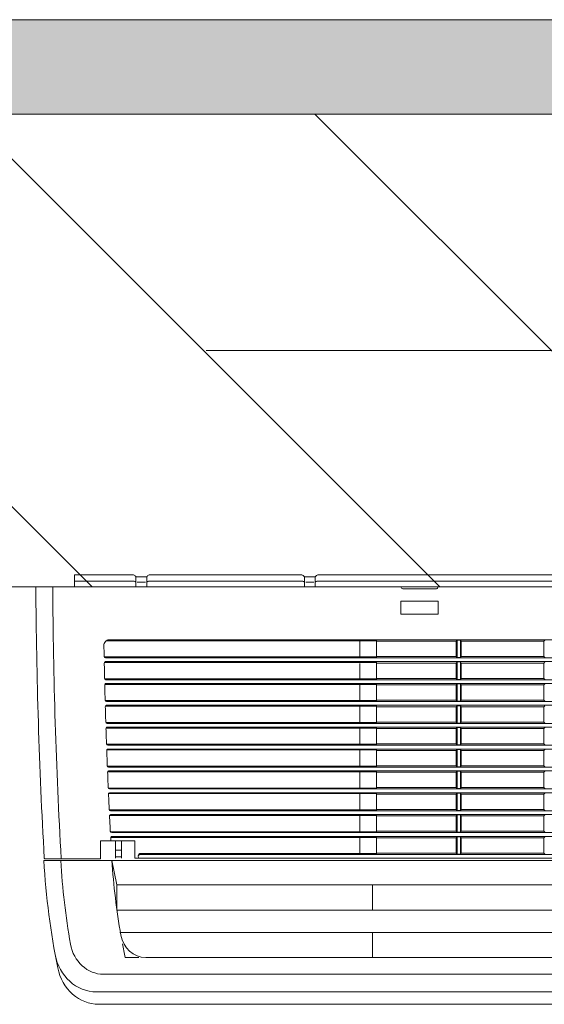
# Model space of a CAD drawing. Header units: millimetres. Extents: x -4612887 to -4536833, y -5457376 to -5415716.
# Tile 109 of 144: x -4579794 to -4579517, y -5437260 to -5436739. Entities that reach past the tile are written whole.
import ezdxf

# ---------------------------------------------------------------- set-up
doc = ezdxf.new("R2010")
doc.units = ezdxf.units.MM
doc.header["$MEASUREMENT"] = 0
doc.linetypes.add('Kropki i Kreski', pattern=[670.277762, 352.777767, -176.388884, 0, -141.111112])
for name, color, linetype, lineweight in [('is_KT-urzadzenia', 104, 'Continuous', 30), ('Osie', 8, 'Continuous', 18), ('Ścianki systemowe', 8, 'Continuous', 18), ('Ściany wewnętrzne', 7, 'Continuous', 18)]:
    doc.layers.add(name, color=color, linetype=linetype, lineweight=lineweight)

msp = doc.modelspace()

# ---------------------------------------------------------------- hatches: boundary and pattern name
at = {"layer": 'Ścianki systemowe', "linetype": 'Continuous'}
msp.add_hatch(color=8, dxfattribs=at).paths.add_polyline_path([(-4575200.69, -5436789.1), (-4575250.69, -5436739.1), (-4580875.69, -5436739.1), (-4580875.69, -5436789.1)])
at = {"layer": 'Ściany wewnętrzne', "linetype": 'Continuous'}
h = msp.add_hatch(dxfattribs=at)
h.set_pattern_fill('CEGŁA_ZWYKŁA__2_', color=8, style=0, pattern_type=2)
h.set_pattern_definition([(315, (-4559356.9, -5416807.61), (91.9239, 91.9239), [])])
h.paths.add_polyline_path([(-4575200.69, -5437039.1), (-4575200.69, -5436789.1), (-4580875.69, -5436789.1), (-4580875.69, -5437039.1)])

# ---------------------------------------------------------------- linework, layer by layer
at = {"layer": 'is_KT-urzadzenia', "linetype": 'Continuous', "lineweight": 9}
for p, q in [((-4579734.17, -5437032.68), (-4579764.95, -5437032.68)), ((-4579764.95, -5437039.1), (-4579764.95, -5437032.68)), ((-4579645.08, -5437032.68), (-4579725.01, -5437032.68)), ((-4578976.79, -5437032.68), (-4579635.93, -5437032.68)), ((-4579733.75, -5437036.11), (-4579764.95, -5437036.11)), ((-4579732.44, -5437036.6), (-4579732.96, -5437036.31)), ((-4579732.8, -5437033.39), (-4579732.71, -5437033.51)), ((-4579732.44, -5437039.1), (-4579732.44, -5437033.87)), ((-4579727.16, -5437033.87), (-4579732.02, -5437033.87)), ((-4579727.44, -5437036.6), (-4579731.74, -5437036.6)), ((-4579726.74, -5437039.1), (-4579726.74, -5437033.87)), ((-4579726.22, -5437036.31), (-4579726.74, -5437036.6)), ((-4579726.38, -5437033.39), (-4579726.47, -5437033.51)), ((-4579644.67, -5437036.11), (-4579725.43, -5437036.11)), ((-4579643.36, -5437036.6), (-4579643.88, -5437036.31)), ((-4579643.72, -5437033.39), (-4579643.63, -5437033.51)), ((-4579643.36, -5437039.1), (-4579643.36, -5437033.87)), ((-4579638.08, -5437033.87), (-4579642.94, -5437033.87)), ((-4579638.36, -5437036.6), (-4579642.66, -5437036.6)), ((-4579637.66, -5437039.1), (-4579637.66, -5437033.87)), ((-4579637.14, -5437036.31), (-4579637.66, -5437036.6)), ((-4579637.3, -5437033.39), (-4579637.39, -5437033.51)), ((-4578976.37, -5437036.11), (-4579636.35, -5437036.11)), ((-4579785.35, -5437039.1), (-4579592.33, -5437039.1)), ((-4579591.44, -5437040.09), (-4579573.62, -5437040.09)), ((-4579572.73, -5437039.1), (-4579240.19, -5437039.1)), ((-4579592.33, -5437046.6), (-4579572.73, -5437046.6)), ((-4579592.33, -5437053.52), (-4579592.33, -5437046.6)), ((-4579572.73, -5437053.52), (-4579572.73, -5437046.6)), ((-4579592.33, -5437053.52), (-4579572.73, -5437053.52)), ((-4579605.2, -5437067.6), (-4579748.22, -5437067.6)), ((-4578826.3, -5437067.09), (-4579746.73, -5437067.09)), ((-4579614.11, -5437076.16), (-4579614.11, -5437067.6)), ((-4579605.2, -5437076.67), (-4579605.2, -5437067.09)), ((-4579605.2, -5437067.83), (-4579563.11, -5437067.83)), ((-4579563.11, -5437067.83), (-4579562.66, -5437067.28)), ((-4579563.11, -5437075.93), (-4579563.11, -5437067.83)), ((-4579562.66, -5437076.49), (-4579562.66, -5437067.28)), ((-4579560.88, -5437067.28), (-4579562.66, -5437067.28)), ((-4579562.66, -5437067.28), (-4579560.88, -5437067.28)), ((-4579560.88, -5437076.49), (-4579560.88, -5437067.28)), ((-4579560.44, -5437067.83), (-4579560.88, -5437067.28)), ((-4579560.44, -5437075.93), (-4579560.44, -5437067.83)), ((-4579516.79, -5437067.83), (-4579560.44, -5437067.83)), ((-4579516.34, -5437067.28), (-4579516.79, -5437067.83)), ((-4579516.79, -5437067.83), (-4579516.79, -5437075.93)), ((-4579605.2, -5437076.16), (-4579749.25, -5437076.16)), ((-4579605.2, -5437079.16), (-4579749.23, -5437079.16)), ((-4578824.45, -5437076.67), (-4579748.58, -5437076.67)), ((-4578824.51, -5437078.65), (-4579748.51, -5437078.65)), ((-4579614.11, -5437087.72), (-4579614.11, -5437079.68)), ((-4579605.2, -5437075.93), (-4579563.11, -5437075.93)), ((-4579605.2, -5437088.22), (-4579605.2, -5437078.65)), ((-4579605.2, -5437079.39), (-4579563.11, -5437079.39)), ((-4579563.11, -5437075.93), (-4579562.66, -5437076.49)), ((-4579563.11, -5437079.39), (-4579562.66, -5437078.83)), ((-4579563.11, -5437087.48), (-4579563.11, -5437079.39)), ((-4579560.88, -5437076.49), (-4579562.66, -5437076.49)), ((-4579562.66, -5437076.49), (-4579560.88, -5437076.49)), ((-4579560.88, -5437078.83), (-4579562.66, -5437078.83)), ((-4579562.66, -5437088.04), (-4579562.66, -5437078.83)), ((-4579562.66, -5437078.83), (-4579560.88, -5437078.83)), ((-4579560.44, -5437075.93), (-4579560.88, -5437076.49)), ((-4579560.44, -5437079.39), (-4579560.88, -5437078.83)), ((-4579560.88, -5437088.04), (-4579560.88, -5437078.83)), ((-4579516.79, -5437075.93), (-4579560.44, -5437075.93)), ((-4579560.44, -5437087.48), (-4579560.44, -5437079.39)), ((-4579516.79, -5437079.39), (-4579560.44, -5437079.39)), ((-4579516.34, -5437076.49), (-4579516.79, -5437075.93)), ((-4579516.34, -5437078.83), (-4579516.79, -5437079.39)), ((-4579516.79, -5437079.39), (-4579516.79, -5437087.48)), ((-4579605.2, -5437087.72), (-4579749.04, -5437087.72)), ((-4578824.69, -5437088.22), (-4579748.34, -5437088.22)), ((-4578824.77, -5437090.2), (-4579748.25, -5437090.2)), ((-4579605.2, -5437087.48), (-4579563.11, -5437087.48)), ((-4579605.2, -5437099.78), (-4579605.2, -5437090.2)), ((-4579563.11, -5437087.48), (-4579562.66, -5437088.04)), ((-4579563.11, -5437090.94), (-4579562.66, -5437090.38)), ((-4579560.88, -5437088.04), (-4579562.66, -5437088.04)), ((-4579562.66, -5437088.04), (-4579560.88, -5437088.04)), ((-4579562.66, -5437099.59), (-4579562.66, -5437090.38)), ((-4579560.88, -5437090.38), (-4579562.66, -5437090.38)), ((-4579562.66, -5437090.38), (-4579560.88, -5437090.38)), ((-4579560.44, -5437087.48), (-4579560.88, -5437088.04)), ((-4579560.88, -5437099.59), (-4579560.88, -5437090.38)), ((-4579560.44, -5437090.94), (-4579560.88, -5437090.38)), ((-4579516.79, -5437087.48), (-4579560.44, -5437087.48)), ((-4579516.34, -5437088.04), (-4579516.79, -5437087.48)), ((-4579516.34, -5437090.38), (-4579516.79, -5437090.94)), ((-4579605.2, -5437090.71), (-4579748.97, -5437090.71)), ((-4579614.11, -5437099.27), (-4579614.11, -5437090.71)), ((-4579605.2, -5437090.94), (-4579563.11, -5437090.94)), ((-4579563.11, -5437099.04), (-4579563.11, -5437090.94)), ((-4579560.44, -5437099.04), (-4579560.44, -5437090.94)), ((-4579516.79, -5437090.94), (-4579560.44, -5437090.94)), ((-4579516.79, -5437090.94), (-4579516.79, -5437099.04)), ((-4579605.2, -5437099.27), (-4579748.75, -5437099.27)), ((-4578824.98, -5437099.78), (-4579748.05, -5437099.78)), ((-4579605.2, -5437099.04), (-4579563.11, -5437099.04)), ((-4579563.11, -5437099.04), (-4579562.66, -5437099.59)), ((-4579560.88, -5437099.59), (-4579562.66, -5437099.59)), ((-4579562.66, -5437099.59), (-4579560.88, -5437099.59)), ((-4579560.44, -5437099.04), (-4579560.88, -5437099.59)), ((-4579516.79, -5437099.04), (-4579560.44, -5437099.04)), ((-4579516.34, -5437099.59), (-4579516.79, -5437099.04)), ((-4579605.2, -5437102.26), (-4579748.67, -5437102.26)), ((-4578825.08, -5437101.75), (-4579747.95, -5437101.75)), ((-4579614.11, -5437110.82), (-4579614.11, -5437102.26)), ((-4579605.2, -5437111.33), (-4579605.2, -5437101.75)), ((-4579605.2, -5437102.49), (-4579563.11, -5437102.49)), ((-4579563.11, -5437102.49), (-4579562.66, -5437101.94)), ((-4579563.11, -5437110.59), (-4579563.11, -5437102.49)), ((-4579560.88, -5437101.94), (-4579562.66, -5437101.94)), ((-4579562.66, -5437111.15), (-4579562.66, -5437101.94)), ((-4579562.66, -5437101.94), (-4579560.88, -5437101.94)), ((-4579560.44, -5437102.49), (-4579560.88, -5437101.94)), ((-4579560.88, -5437111.15), (-4579560.88, -5437101.94)), ((-4579560.44, -5437110.59), (-4579560.44, -5437102.49)), ((-4579516.79, -5437102.49), (-4579560.44, -5437102.49)), ((-4579516.34, -5437101.94), (-4579516.79, -5437102.49)), ((-4579516.79, -5437102.49), (-4579516.79, -5437110.59)), ((-4579605.2, -5437110.82), (-4579748.41, -5437110.82)), ((-4579605.2, -5437110.59), (-4579563.11, -5437110.59)), ((-4579563.11, -5437110.59), (-4579562.66, -5437111.15)), ((-4579560.88, -5437111.15), (-4579562.66, -5437111.15)), ((-4579562.66, -5437111.15), (-4579560.88, -5437111.15)), ((-4579560.44, -5437110.59), (-4579560.88, -5437111.15)), ((-4579516.79, -5437110.59), (-4579560.44, -5437110.59)), ((-4579516.34, -5437111.15), (-4579516.79, -5437110.59)), ((-4579605.2, -5437113.81), (-4579748.32, -5437113.81)), ((-4578825.32, -5437111.33), (-4579747.71, -5437111.33)), ((-4578825.43, -5437113.31), (-4579747.6, -5437113.31)), ((-4579614.11, -5437122.37), (-4579614.11, -5437113.81)), ((-4579605.2, -5437122.88), (-4579605.2, -5437113.31)), ((-4579605.2, -5437114.05), (-4579563.11, -5437114.05)), ((-4579563.11, -5437114.05), (-4579562.66, -5437113.49)), ((-4579563.11, -5437122.14), (-4579563.11, -5437114.05)), ((-4579560.88, -5437113.49), (-4579562.66, -5437113.49)), ((-4579562.66, -5437122.7), (-4579562.66, -5437113.49)), ((-4579562.66, -5437113.49), (-4579560.88, -5437113.49)), ((-4579560.44, -5437114.05), (-4579560.88, -5437113.49)), ((-4579560.88, -5437122.7), (-4579560.88, -5437113.49)), ((-4579560.44, -5437122.14), (-4579560.44, -5437114.05)), ((-4579516.79, -5437114.05), (-4579560.44, -5437114.05)), ((-4579516.34, -5437113.49), (-4579516.79, -5437114.05)), ((-4579516.79, -5437114.05), (-4579516.79, -5437122.14)), ((-4579605.2, -5437122.37), (-4579748.03, -5437122.37)), ((-4579605.2, -5437125.37), (-4579747.92, -5437125.37)), ((-4578825.7, -5437122.88), (-4579747.32, -5437122.88)), ((-4578825.83, -5437124.86), (-4579747.19, -5437124.86)), ((-4579614.11, -5437133.93), (-4579614.11, -5437125.37)), ((-4579605.2, -5437122.14), (-4579563.11, -5437122.14)), ((-4579605.2, -5437134.44), (-4579605.2, -5437124.86)), ((-4579605.2, -5437125.6), (-4579563.11, -5437125.6)), ((-4579563.11, -5437122.14), (-4579562.66, -5437122.7)), ((-4579563.11, -5437125.6), (-4579562.66, -5437125.04)), ((-4579563.11, -5437133.7), (-4579563.11, -5437125.6)), ((-4579560.88, -5437122.7), (-4579562.66, -5437122.7)), ((-4579562.66, -5437122.7), (-4579560.88, -5437122.7)), ((-4579562.66, -5437134.25), (-4579562.66, -5437125.04)), ((-4579560.88, -5437125.04), (-4579562.66, -5437125.04)), ((-4579562.66, -5437125.04), (-4579560.88, -5437125.04)), ((-4579560.44, -5437122.14), (-4579560.88, -5437122.7)), ((-4579560.88, -5437134.25), (-4579560.88, -5437125.04)), ((-4579560.44, -5437125.6), (-4579560.88, -5437125.04)), ((-4579516.79, -5437122.14), (-4579560.44, -5437122.14)), ((-4579560.44, -5437133.7), (-4579560.44, -5437125.6)), ((-4579516.79, -5437125.6), (-4579560.44, -5437125.6)), ((-4579516.34, -5437122.7), (-4579516.79, -5437122.14)), ((-4579516.34, -5437125.04), (-4579516.79, -5437125.6)), ((-4579516.79, -5437125.6), (-4579516.79, -5437133.7)), ((-4579605.2, -5437133.93), (-4579747.59, -5437133.93)), ((-4579605.2, -5437136.92), (-4579747.47, -5437136.92)), ((-4578826.14, -5437134.44), (-4579746.89, -5437134.44)), ((-4578826.28, -5437136.41), (-4579746.75, -5437136.41)), ((-4579614.11, -5437145.48), (-4579614.11, -5437136.92)), ((-4579605.2, -5437133.7), (-4579563.11, -5437133.7)), ((-4579605.2, -5437145.99), (-4579605.2, -5437136.41)), ((-4579605.2, -5437137.15), (-4579563.11, -5437137.15)), ((-4579563.11, -5437133.7), (-4579562.66, -5437134.25)), ((-4579563.11, -5437137.15), (-4579562.66, -5437136.6)), ((-4579563.11, -5437145.25), (-4579563.11, -5437137.15)), ((-4579560.88, -5437134.25), (-4579562.66, -5437134.25)), ((-4579562.66, -5437134.25), (-4579560.88, -5437134.25)), ((-4579560.88, -5437136.6), (-4579562.66, -5437136.6)), ((-4579562.66, -5437145.8), (-4579562.66, -5437136.6)), ((-4579562.66, -5437136.6), (-4579560.88, -5437136.6)), ((-4579560.44, -5437133.7), (-4579560.88, -5437134.25)), ((-4579560.44, -5437137.15), (-4579560.88, -5437136.6)), ((-4579560.88, -5437145.8), (-4579560.88, -5437136.6)), ((-4579516.79, -5437133.7), (-4579560.44, -5437133.7)), ((-4579560.44, -5437145.25), (-4579560.44, -5437137.15)), ((-4579516.79, -5437137.15), (-4579560.44, -5437137.15)), ((-4579516.34, -5437134.25), (-4579516.79, -5437133.7)), ((-4579516.34, -5437136.6), (-4579516.79, -5437137.15)), ((-4579516.79, -5437137.15), (-4579516.79, -5437145.25)), ((-4579605.2, -5437145.48), (-4579747.11, -5437145.48)), ((-4578826.62, -5437145.99), (-4579746.41, -5437145.99)), ((-4579605.2, -5437145.25), (-4579563.11, -5437145.25)), ((-4579563.11, -5437145.25), (-4579562.66, -5437145.8)), ((-4579560.88, -5437145.8), (-4579562.66, -5437145.8)), ((-4579562.66, -5437145.8), (-4579560.88, -5437145.8)), ((-4579560.44, -5437145.25), (-4579560.88, -5437145.8)), ((-4579516.79, -5437145.25), (-4579560.44, -5437145.25)), ((-4579516.34, -5437145.8), (-4579516.79, -5437145.25)), ((-4579605.2, -5437148.47), (-4579746.98, -5437148.47)), ((-4578826.78, -5437147.96), (-4579746.25, -5437147.96)), ((-4579614.11, -5437157.03), (-4579614.11, -5437148.47)), ((-4579605.2, -5437157.54), (-4579605.2, -5437147.96)), ((-4579605.2, -5437148.7), (-4579563.11, -5437148.7)), ((-4579563.11, -5437148.7), (-4579562.66, -5437148.15)), ((-4579563.11, -5437156.8), (-4579563.11, -5437148.7)), ((-4579562.66, -5437157.36), (-4579562.66, -5437148.15)), ((-4579560.88, -5437148.15), (-4579562.66, -5437148.15)), ((-4579562.66, -5437148.15), (-4579560.88, -5437148.15)), ((-4579560.88, -5437157.36), (-4579560.88, -5437148.15)), ((-4579560.44, -5437148.7), (-4579560.88, -5437148.15)), ((-4579560.44, -5437156.8), (-4579560.44, -5437148.7)), ((-4579516.79, -5437148.7), (-4579560.44, -5437148.7)), ((-4579516.34, -5437148.15), (-4579516.79, -5437148.7)), ((-4579516.79, -5437148.7), (-4579516.79, -5437156.8)), ((-4579605.2, -5437157.03), (-4579746.58, -5437157.03)), ((-4578827.15, -5437157.54), (-4579745.88, -5437157.54)), ((-4579605.2, -5437156.8), (-4579563.11, -5437156.8)), ((-4579563.11, -5437156.8), (-4579562.66, -5437157.36)), ((-4579560.88, -5437157.36), (-4579562.66, -5437157.36)), ((-4579562.66, -5437157.36), (-4579560.88, -5437157.36)), ((-4579560.44, -5437156.8), (-4579560.88, -5437157.36)), ((-4579516.79, -5437156.8), (-4579560.44, -5437156.8)), ((-4579516.34, -5437157.36), (-4579516.79, -5437156.8)), ((-4579605.2, -5437160.03), (-4579746.43, -5437160.03)), ((-4578827.32, -5437159.52), (-4579745.71, -5437159.52)), ((-4579614.11, -5437168.59), (-4579614.11, -5437160.03)), ((-4579605.2, -5437169.1), (-4579605.2, -5437159.52)), ((-4579605.2, -5437160.26), (-4579563.11, -5437160.26)), ((-4579563.11, -5437160.26), (-4579562.66, -5437159.7)), ((-4579563.11, -5437168.36), (-4579563.11, -5437160.26)), ((-4579560.88, -5437159.7), (-4579562.66, -5437159.7)), ((-4579562.66, -5437168.91), (-4579562.66, -5437159.7)), ((-4579562.66, -5437159.7), (-4579560.88, -5437159.7)), ((-4579560.44, -5437160.26), (-4579560.88, -5437159.7)), ((-4579560.88, -5437168.91), (-4579560.88, -5437159.7)), ((-4579560.44, -5437168.36), (-4579560.44, -5437160.26)), ((-4579516.79, -5437160.26), (-4579560.44, -5437160.26)), ((-4579516.34, -5437159.7), (-4579516.79, -5437160.26)), ((-4579516.79, -5437160.26), (-4579516.79, -5437168.36)), ((-4579605.2, -5437168.36), (-4579563.11, -5437168.36)), ((-4579563.11, -5437168.36), (-4579562.66, -5437168.91)), ((-4579560.44, -5437168.36), (-4579560.88, -5437168.91)), ((-4579516.79, -5437168.36), (-4579560.44, -5437168.36)), ((-4579516.34, -5437168.91), (-4579516.79, -5437168.36)), ((-4579751.29, -5437173.49), (-4579733.03, -5437173.49)), ((-4579751.29, -5437182.87), (-4579751.29, -5437173.49)), ((-4579605.2, -5437168.59), (-4579746, -5437168.59)), ((-4579605.2, -5437171.58), (-4579745.84, -5437171.58)), ((-4578827.73, -5437169.1), (-4579745.3, -5437169.1)), ((-4578827.91, -5437171.07), (-4579745.11, -5437171.07)), ((-4579743.28, -5437182.62), (-4579743.28, -5437173.49)), ((-4579740.16, -5437182.62), (-4579740.16, -5437173.49)), ((-4579733.03, -5437182.62), (-4579733.03, -5437173.49)), ((-4579614.11, -5437180.14), (-4579614.11, -5437171.58)), ((-4579605.2, -5437180.65), (-4579605.2, -5437171.07)), ((-4579605.2, -5437171.81), (-4579563.11, -5437171.81)), ((-4579563.11, -5437171.81), (-4579562.66, -5437171.26)), ((-4579563.11, -5437179.91), (-4579563.11, -5437171.81)), ((-4579560.88, -5437168.91), (-4579562.66, -5437168.91)), ((-4579562.66, -5437168.91), (-4579560.88, -5437168.91)), ((-4579560.88, -5437171.26), (-4579562.66, -5437171.26)), ((-4579562.66, -5437180.46), (-4579562.66, -5437171.26)), ((-4579562.66, -5437171.26), (-4579560.88, -5437171.26)), ((-4579560.44, -5437171.81), (-4579560.88, -5437171.26)), ((-4579560.88, -5437180.46), (-4579560.88, -5437171.26)), ((-4579560.44, -5437179.91), (-4579560.44, -5437171.81)), ((-4579516.79, -5437171.81), (-4579560.44, -5437171.81)), ((-4579516.34, -5437171.26), (-4579516.79, -5437171.81)), ((-4579516.79, -5437171.81), (-4579516.79, -5437179.91)), ((-4579743.28, -5437178.43), (-4579740.16, -5437178.43)), ((-4578791.89, -5437183.86), (-4579781.13, -5437183.86)), ((-4579751.29, -5437182.87), (-4579780.67, -5437182.87)), ((-4579742.51, -5437196.69), (-4579745.15, -5437183.86)), ((-4579743.28, -5437181.88), (-4579740.16, -5437181.88)), ((-4578839.99, -5437182.62), (-4579733.03, -5437182.62)), ((-4579731.25, -5437181.64), (-4579731.25, -5437181.13)), ((-4579605.2, -5437180.14), (-4579730.36, -5437180.14)), ((-4578842.67, -5437180.65), (-4579730.36, -5437180.65)), ((-4579605.2, -5437179.91), (-4579563.11, -5437179.91)), ((-4579563.11, -5437179.91), (-4579562.66, -5437180.46)), ((-4579560.88, -5437180.46), (-4579562.66, -5437180.46)), ((-4579562.66, -5437180.46), (-4579560.88, -5437180.46)), ((-4579560.44, -5437179.91), (-4579560.88, -5437180.46)), ((-4579516.79, -5437179.91), (-4579560.44, -5437179.91)), ((-4579516.34, -5437180.46), (-4579516.79, -5437179.91)), ((-4579742.51, -5437210.02), (-4579742.51, -5437196.69)), ((-4579742.51, -5437196.69), (-4578830.51, -5437196.69)), ((-4579607.43, -5437210.02), (-4579607.43, -5437196.69)), ((-4579742.7, -5437210.02), (-4578830.51, -5437210.02)), ((-4579740.92, -5437221.87), (-4578832.36, -5437221.87)), ((-4579607.43, -5437235.2), (-4579607.43, -5437221.87)), ((-4579738.09, -5437235.2), (-4579730.96, -5437235.2)), ((-4579727.31, -5437235.2), (-4578845.71, -5437235.2)), ((-4579749.59, -5437244.01), (-4578823.44, -5437244.01)), ((-4579753.35, -5437253.3), (-4578819.68, -5437253.3)), ((-4579752.07, -5437259.89), (-4578820.95, -5437259.89))]:
    msp.add_line(p, q, dxfattribs=at)
at = {"layer": 'is_KT-urzadzenia', "linetype": 'Continuous', "lineweight": 9, "extrusion": (0, 0, -1)}
for centre, major_axis, ratio, start_param, end_param in [((-4579734.17, -5437034.66), (0, 1.97), 0.902143, 0.00001, 0.876068), ((-4579725.01, -5437034.66), (0, 1.97), 0.902143, -0.876043, 0.000015), ((-4579645.08, -5437034.66), (0, 1.97), 0.902143, 0.00001, 0.876068), ((-4579635.93, -5437034.66), (0, 1.97), 0.902143, -0.876043, 0.000015), ((-4579733.75, -5437038.08), (0, 1.97), 0.902143, 0, 0.46129), ((-4579732.02, -5437032.88), (0, 0.987), 0.902143, 3.141608, 4.017666), ((-4579727.16, -5437032.88), (0, 0.988), 0.902143, 2.265569, 3.141627), ((-4579725.43, -5437038.08), (0, 1.98), 0.902143, -0.461265, 0.000025), ((-4579644.67, -5437038.08), (0, 1.97), 0.902143, 0, 0.46129), ((-4579642.94, -5437032.88), (0, 0.987), 0.902143, 3.141608, 4.017666), ((-4579638.08, -5437032.88), (0, 0.988), 0.902143, 2.265569, 3.141627), ((-4579636.35, -5437038.08), (0, 1.98), 0.902143, -0.461265, 0.000025), ((-4577469.32, -5437022.78), (0, 2567.34), 0.902143, 4.6501, 4.706032), ((-4577469.32, -5437022.78), (0, 2557.46), 0.902143, 4.64975, 4.706007), ((-4579591.44, -5437039.1), (0, 0.987), 0.902143, 3.141593, 4.712389), ((-4579573.62, -5437039.1), (0, 0.987), 0.902143, 1.570796, 3.141593), ((-4579746.73, -5437070.06), (0, 2.96), 0.902143, 4.693668, 6.28319), ((-4577469.32, -5437022.77), (0, 2527.84), 0.902143, 4.691368, 4.693658), ((-4579748.58, -5437075.88), (0, 0.79), 0.902143, 3.141608, 4.691389), ((-4579748.51, -5437079.44), (0, 0.79), 0.902143, 4.689965, 6.283184), ((-4577469.32, -5437022.76), (0, 2527.84), 0.902143, 4.686793, 4.689959), ((-4579748.34, -5437087.43), (0, 0.79), 0.902143, 3.141616, 4.686823), ((-4579748.25, -5437090.99), (0, 0.79), 0.902143, 4.68539, 6.283182), ((-4577469.32, -5437022.79), (0, 2527.84), 0.902143, 4.68223, 4.685396), ((-4579748.05, -5437098.99), (0, 0.79), 0.902143, 3.141613, 4.682247), ((-4579747.95, -5437102.54), (0, 0.79), 0.902143, 4.68082, 6.283185), ((-4577469.32, -5437022.78), (0, 2527.84), 0.902143, 4.677655, 4.680822), ((-4579747.71, -5437110.54), (0, 0.79), 0.902143, 3.141606, 4.677666), ((-4579747.6, -5437114.1), (0, 0.79), 0.902143, 4.676196, 6.283136), ((-4577469.32, -5437022.79), (0, 2527.84), 0.902143, 4.673082, 4.676249), ((-4579747.32, -5437122.09), (0, 0.79), 0.902143, 3.141582, 4.673067), ((-4579747.19, -5437125.65), (0, 0.79), 0.902143, 4.671645, 6.28316), ((-4577469.32, -5437022.8), (0, 2527.84), 0.902143, 4.66851, 4.671678), ((-4579746.89, -5437133.65), (0, 0.79), 0.902143, 3.141547, 4.668457), ((-4579746.75, -5437137.2), (0, 0.79), 0.902143, 4.667109, 6.2832), ((-4577469.32, -5437022.78), (0, 2527.84), 0.902143, 4.663928, 4.667096), ((-4579746.41, -5437145.2), (0, 0.79), 0.902143, 3.141565, 4.663898), ((-4579746.25, -5437148.75), (0, 0.79), 0.902143, 4.662514, 6.283182), ((-4577469.32, -5437022.78), (0, 2527.84), 0.902143, 4.659347, 4.662517), ((-4579745.88, -5437156.75), (0, 0.79), 0.902143, 3.141579, 4.659334), ((-4579745.71, -5437160.31), (0, 0.79), 0.902143, 4.657929, 6.283175), ((-4577469.32, -5437022.78), (0, 2527.84), 0.902143, 4.654769, 4.657939), ((-4579745.3, -5437168.31), (0, 0.79), 0.902143, 3.141638, 4.654815), ((-4579745.11, -5437171.86), (0, 0.79), 0.902143, 4.653353, 6.283179), ((-4577469.33, -5437022.66), (0, 2527.85), 0.90214, 4.652689, 4.653316), ((-4579456.01, -5437161.2), (0, 361.11), 0.902143, 4.490601, 4.649605), ((-4579780.67, -5437182.57), (0, 0.296), 0.902143, 3.141631, 4.650138), ((-4579456.01, -5437161.2), (0, 351.23), 0.902143, 4.520981, 4.647838), ((-4579455.74, -5437161.2), (0, 321.61), 0.902143, 4.518236, 4.641882), ((-4579730.36, -5437181.64), (0, 0.987), 0.902143, 3.141593, 6.283185), ((-4579730.36, -5437181.13), (0, 0.987), 0.902143, -1.570796, 0), ((-4579727.31, -5437220.39), (0, 14.81), 0.902143, 3.141592, 4.518237), ((-4579749.59, -5437224.26), (0, 19.75), 0.902143, 3.141591, 4.52098), ((-4579455.74, -5437161.2), (0, 321.61), 0.902143, 4.480205, 4.503575), ((-4579753.35, -5437228.61), (0, 24.69), 0.902143, 3.141593, 4.510638), ((-4579752.07, -5437235.2), (0, 24.69), 0.902143, 3.141594, 4.490603)]:
    msp.add_ellipse(centre, major_axis=major_axis, ratio=ratio, start_param=start_param, end_param=end_param, dxfattribs=at)
at = {"layer": 'Osie', "color": 8, "linetype": 'Kropki i Kreski'}
msp.add_line((-4551857.05, -5436914.1), (-4607179.45, -5436914.1), dxfattribs=at)
at = {"layer": 'Ścianki systemowe', "color": 8, "linetype": 'Continuous', "flags": 128}
for points in [[(-4575250.69, -5436739.1), (-4580875.69, -5436739.1)], [(-4580875.69, -5436789.1), (-4575200.69, -5436789.1)]]:
    msp.add_lwpolyline(points, dxfattribs=at)
at = {"layer": 'Ściany wewnętrzne', "color": 8, "linetype": 'Continuous', "flags": 128}
for points in [[(-4575200.69, -5436789.1), (-4580875.69, -5436789.1)], [(-4580875.69, -5437039.1), (-4575200.69, -5437039.1)]]:
    msp.add_lwpolyline(points, dxfattribs=at)

doc.saveas('drawing.dxf')
